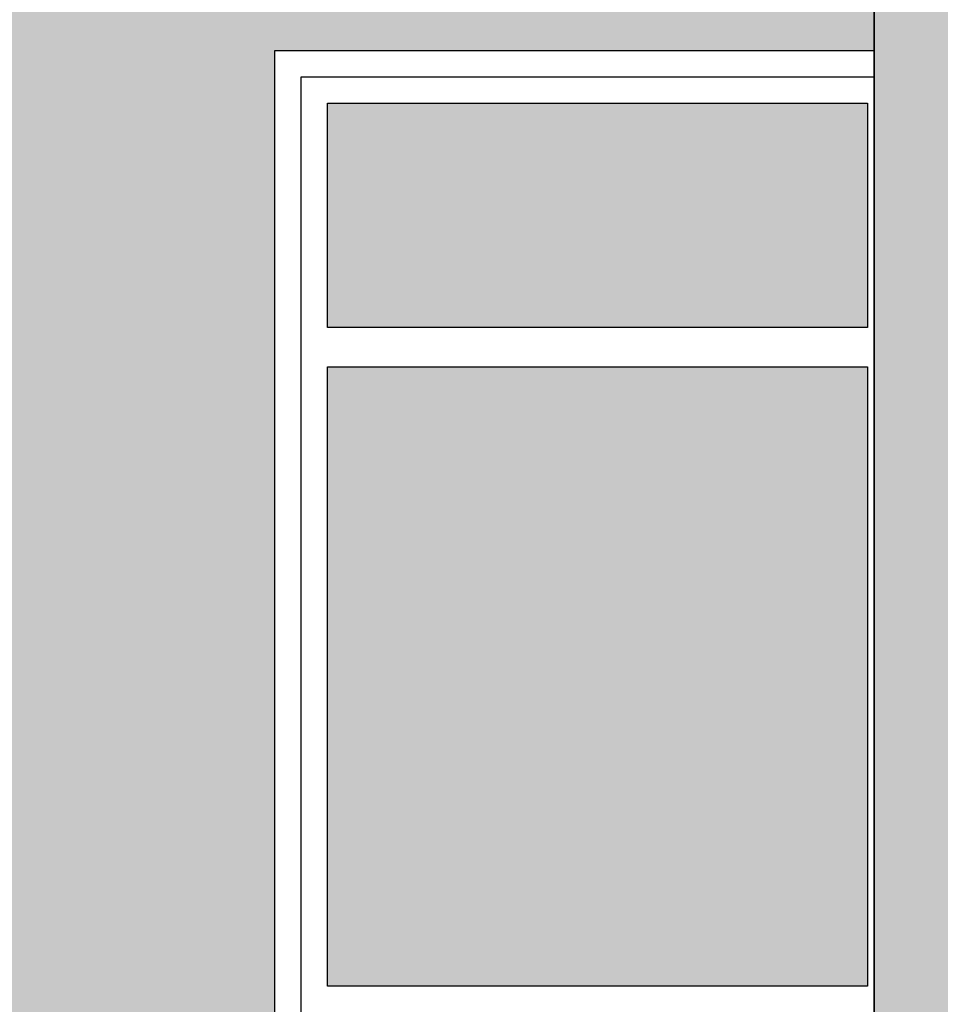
# Model space of a CAD drawing. Header units: millimetres. Extents: x 2341 to 31069, y -7915 to 10644.
# Tile 77 of 105: x 18368 to 18508, y 2099 to 2249. Entities that reach past the tile are written whole.
import ezdxf

# ---------------------------------------------------------------- set-up
doc = ezdxf.new("R2010")
doc.units = ezdxf.units.MM
doc.layers.add('koła', color=7, linetype='Continuous')

msp = doc.modelspace()

# ---------------------------------------------------------------- hatches: boundary and pattern name
at = {"layer": 'koła', "true_color": 0x1266b3}
h = msp.add_hatch(color=152, dxfattribs=at)
h.dxf.hatch_style = 1
h.paths.add_polyline_path([(19161.52837264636, 2406.899258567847), (18497.52837264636, 2406.899258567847), (18497.52837264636, 1706.899258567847), (19161.52837264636, 1706.899258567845)])
h.paths.add_polyline_path([(18847.52837264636, 2121.899258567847), (18847.52837264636, 2228.899258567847), (18922.52837264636, 2228.899258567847), (18922.52837264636, 2121.899258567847)], flags=16)
h.paths.add_polyline_path([(18851.52837264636, 2125.899258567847), (18851.52837264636, 2224.899258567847), (18918.52837264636, 2224.899258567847), (18918.52837264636, 2125.899258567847)], flags=0)
h.paths.add_polyline_path([(18855.52837264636, 2129.899258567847), (18855.52837264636, 2220.899258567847), (18914.52837264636, 2220.899258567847), (18914.52837264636, 2129.899258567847)], flags=0)
h.paths.add_polyline_path([(18797.52837264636, 2121.899258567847), (18722.52837264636, 2121.899258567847), (18722.52837264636, 2228.899258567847), (18797.52837264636, 2228.899258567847)], flags=16)
h.paths.add_polyline_path([(18793.52837264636, 2125.899258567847), (18726.52837264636, 2125.899258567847), (18726.52837264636, 2224.899258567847), (18793.52837264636, 2224.899258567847)], flags=0)
h.paths.add_polyline_path([(18789.52837264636, 2129.899258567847), (18730.52837264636, 2129.899258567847), (18730.52837264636, 2220.899258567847), (18789.52837264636, 2220.899258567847)], flags=0)
h.paths.add_polyline_path([(18972.52837264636, 2121.899258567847), (18972.52837264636, 2228.899258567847), (19047.52837264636, 2228.899258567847), (19047.52837264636, 2121.899258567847)], flags=16)
h.paths.add_polyline_path([(18976.52837264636, 2125.899258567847), (18976.52837264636, 2224.899258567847), (19043.52837264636, 2224.899258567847), (19043.52837264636, 2125.899258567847)], flags=0)
h.paths.add_polyline_path([(18980.52837264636, 2129.899258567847), (18980.52837264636, 2220.899258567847), (19039.52837264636, 2220.899258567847), (19039.52837264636, 2129.899258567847)], flags=0)
h.paths.add_polyline_path([(18922.52837264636, 1905.899258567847), (18922.52837264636, 1798.899258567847), (18847.52837264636, 1798.899258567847), (18847.52837264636, 1905.899258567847)], flags=16)
h.paths.add_polyline_path([(18918.52837264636, 1901.899258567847), (18918.52837264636, 1802.899258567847), (18851.52837264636, 1802.899258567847), (18851.52837264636, 1901.899258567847)], flags=0)
h.paths.add_polyline_path([(18914.52837264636, 1897.899258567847), (18914.52837264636, 1806.899258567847), (18855.52837264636, 1806.899258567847), (18855.52837264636, 1897.899258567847)], flags=0)
h.paths.add_polyline_path([(18797.52837264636, 1905.899258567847), (18797.52837264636, 1798.899258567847), (18722.52837264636, 1798.899258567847), (18722.52837264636, 1905.899258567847)], flags=16)
h.paths.add_polyline_path([(18793.52837264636, 1901.899258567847), (18793.52837264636, 1802.899258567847), (18726.52837264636, 1802.899258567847), (18726.52837264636, 1901.899258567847)], flags=0)
h.paths.add_polyline_path([(18672.52837264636, 2121.899258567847), (18597.52837264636, 2121.899258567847), (18597.52837264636, 2228.899258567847), (18672.52837264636, 2228.899258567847)], flags=16)
h.paths.add_polyline_path([(18789.52837264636, 1897.899258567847), (18789.52837264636, 1806.899258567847), (18730.52837264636, 1806.899258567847), (18730.52837264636, 1897.899258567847)], flags=0)
h.paths.add_polyline_path([(18668.52837264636, 2125.899258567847), (18601.52837264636, 2125.899258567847), (18601.52837264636, 2224.899258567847), (18668.52837264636, 2224.899258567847)], flags=0)
h.paths.add_polyline_path([(18972.52837264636, 1905.899258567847), (19047.52837264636, 1905.899258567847), (19047.52837264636, 1798.899258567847), (18972.52837264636, 1798.899258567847)], flags=16)
h.paths.add_polyline_path([(18664.52837264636, 2129.899258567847), (18605.52837264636, 2129.899258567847), (18605.52837264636, 2220.899258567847), (18664.52837264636, 2220.899258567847)], flags=0)
h.paths.add_polyline_path([(18976.52837264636, 1901.899258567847), (19043.52837264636, 1901.899258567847), (19043.52837264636, 1802.899258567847), (18976.52837264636, 1802.899258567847)], flags=0)
h.paths.add_polyline_path([(18980.52837264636, 1897.899258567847), (19039.52837264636, 1897.899258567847), (19039.52837264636, 1806.899258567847), (18980.52837264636, 1806.899258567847)], flags=0)
h.paths.add_polyline_path([(18672.52837264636, 1905.899258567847), (18672.52837264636, 1798.899258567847), (18597.52837264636, 1798.899258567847), (18597.52837264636, 1905.899258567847)], flags=16)
h.paths.add_polyline_path([(18668.52837264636, 1901.899258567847), (18668.52837264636, 1802.899258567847), (18601.52837264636, 1802.899258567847), (18601.52837264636, 1901.899258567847)], flags=0)
h.paths.add_polyline_path([(18664.52837264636, 1897.899258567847), (18664.52837264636, 1806.899258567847), (18605.52837264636, 1806.899258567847), (18605.52837264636, 1897.899258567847)], flags=0)
at = {"layer": 'koła', "true_color": 0xe8cb7b}
h = msp.add_hatch(color=31, dxfattribs=at)
h.dxf.hatch_style = 1
h.paths.add_polyline_path([(19161.52837264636, 2406.899258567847), (18497.52837264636, 2406.899258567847), (18497.52837264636, 1706.899258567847), (18688.11386153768, 1706.899258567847, -0.1380129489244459), (18630.88633472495, 1798.899258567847), (18597.52837264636, 1798.899258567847), (18597.52837264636, 1905.899258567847), (18629.67095770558, 1905.899258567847, -0.3911942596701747), (18858.82798881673, 2051.34855250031, -0.06157522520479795), (18854.31248484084, 2087.876095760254, -0.05726558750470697), (18858.22201837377, 2121.899258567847), (18847.52837264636, 2121.899258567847), (18847.52837264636, 2228.899258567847), (18922.52837264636, 2228.899258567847), (18922.52837264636, 2213.619322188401, -0.5951750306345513), (19154.31248484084, 2087.876095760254, -0.4132442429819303), (19004.80907351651, 1937.876917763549, -0.0425440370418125), (19016.28270157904, 1905.899258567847), (19047.52837264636, 1905.899258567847), (19047.52837264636, 1798.899258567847), (19015.06732455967, 1798.899258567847, -0.1380129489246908), (18957.83979774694, 1706.899258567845), (19161.52837264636, 1706.899258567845)])
h.paths.add_polyline_path([(18797.52837264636, 2228.899258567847), (18797.52837264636, 2121.899258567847), (18722.52837264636, 2121.899258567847), (18722.52837264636, 2186.522747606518, -0.1302614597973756), (18672.52837264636, 2150.744694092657), (18672.52837264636, 2121.899258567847), (18597.52837264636, 2121.899258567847), (18597.52837264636, 2147.45094614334, -0.3359859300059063), (18510.02765170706, 2262.966299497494, -0.9999999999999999), (18750.02765170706, 2262.966299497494, -0.07208715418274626), (18745.09040294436, 2228.899258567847)], flags=16)
h.paths.add_polyline_path([(18793.52837264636, 2224.899258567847), (18793.52837264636, 2125.899258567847), (18726.52837264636, 2125.899258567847), (18726.52837264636, 2224.899258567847)], flags=0)
h.paths.add_polyline_path([(18789.52837264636, 2220.899258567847), (18789.52837264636, 2129.899258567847), (18730.52837264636, 2129.899258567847), (18730.52837264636, 2220.899258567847)], flags=0)
h.paths.add_polyline_path([(18730.02765170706, 2262.966299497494, -0.3026597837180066), (18668.52837264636, 2170.674942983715), (18668.52837264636, 2125.899258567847), (18601.52837264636, 2125.899258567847), (18601.52837264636, 2167.113333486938, -0.3318881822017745), (18530.02765170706, 2262.966299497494, -1.000000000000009)], flags=0)
h.paths.add_polyline_path([(18664.52837264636, 2220.899258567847), (18664.52837264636, 2129.899258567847), (18605.52837264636, 2129.899258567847), (18605.52837264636, 2220.899258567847)], flags=0)
h.paths.add_polyline_path([(19047.52837264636, 2210.482731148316), (19047.52837264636, 2121.899258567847), (18972.52837264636, 2121.899258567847), (18972.52837264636, 2213.930727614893, 0.1087782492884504), (18922.52837264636, 2188.927364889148), (18922.52837264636, 2121.899258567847), (18878.84366643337, 2121.899258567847, 0.06629697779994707), (18874.31248484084, 2087.876095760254, 0.08237605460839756), (18881.27491960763, 2045.902800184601, -0.1845344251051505), (18993.99342203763, 1958.286293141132, 0.4376833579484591), (19134.31248484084, 2087.876095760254, 0.3181009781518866)], flags=17)
h.paths.add_polyline_path([(18866.2149894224, 2029.317733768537, 0.4006624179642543), (18650.44520898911, 1905.899258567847), (18672.52837264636, 1905.899258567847), (18672.52837264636, 1798.899258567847), (18651.80802922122, 1798.899258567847, 0.1633629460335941), (18720.07872389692, 1706.899258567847), (18925.8749353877, 1706.899258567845, 0.1633629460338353), (18994.1456300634, 1798.899258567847), (18972.52837264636, 1798.899258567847), (18972.52837264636, 1905.899258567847), (18995.50845029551, 1905.899258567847, 0.05074693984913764), (18981.63676527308, 1939.599962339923, -0.2601379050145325)], flags=17)
h.paths.add_polyline_path([(18847.52837264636, 1905.899258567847), (18922.52837264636, 1905.899258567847), (18922.52837264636, 1798.899258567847), (18847.52837264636, 1798.899258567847)], flags=16)
h.paths.add_polyline_path([(18851.52837264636, 1901.899258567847), (18918.52837264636, 1901.899258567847), (18918.52837264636, 1802.899258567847), (18851.52837264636, 1802.899258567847)], flags=0)
h.paths.add_polyline_path([(18797.52837264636, 1905.899258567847), (18797.52837264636, 1798.899258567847), (18722.52837264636, 1798.899258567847), (18722.52837264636, 1905.899258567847)], flags=16)
h.paths.add_polyline_path([(18855.52837264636, 1897.899258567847), (18914.52837264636, 1897.899258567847), (18914.52837264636, 1806.899258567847), (18855.52837264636, 1806.899258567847)], flags=0)
h.paths.add_polyline_path([(18793.52837264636, 1901.899258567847), (18793.52837264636, 1802.899258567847), (18726.52837264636, 1802.899258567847), (18726.52837264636, 1901.899258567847)], flags=0)
h.paths.add_polyline_path([(18789.52837264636, 1897.899258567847), (18789.52837264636, 1806.899258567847), (18730.52837264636, 1806.899258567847), (18730.52837264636, 1897.899258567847)], flags=0)
h.paths.add_polyline_path([(18530.02765170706, 2262.966299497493, 0.3202702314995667), (18597.52837264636, 2168.394650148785), (18597.52837264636, 2228.899258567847), (18672.52837264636, 2228.899258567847), (18672.52837264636, 2172.447303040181, 0.1876793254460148), (18722.52837264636, 2224.971344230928), (18722.52837264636, 2228.899258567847), (18724.04593036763, 2228.899258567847, 0.08712693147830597), (18730.02765170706, 2262.966299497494, 1.000000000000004)], flags=0)
h.paths.add_polyline_path([(18893.2554724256, 2020.301396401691, 0.1837395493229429), (18966.22756158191, 1963.579922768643, 0.1305550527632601)], flags=16)
at = {"layer": 'koła', "true_color": 0xd3da7b}
h = msp.add_hatch(color=53, dxfattribs=at)
h.dxf.hatch_style = 1
h.paths.add_polyline_path([(18022.66573520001, 2005.882090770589, -0.08164325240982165), (18030.55890356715, 2053.899258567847), (17971.52837264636, 2053.899258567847), (17971.52837264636, 2243.899258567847), (18069.52837264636, 2243.899258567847), (18069.52837264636, 2114.798042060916, -0.09391651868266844), (18116.52837264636, 2144.981323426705), (18116.52837264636, 2243.899258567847), (18214.52837264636, 2243.899258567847), (18214.52837264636, 2149.922083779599, -0.08803035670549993), (18261.52837264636, 2126.726750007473), (18261.52837264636, 2243.899258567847), (18359.52837264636, 2243.899258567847), (18359.52837264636, 2053.899258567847), (18314.77256683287, 2053.899258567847, -0.0816432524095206), (18322.66573520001, 2005.882090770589, -0.02545795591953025), (18321.88901330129, 1990.636984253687, -0.3253136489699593), (18437.73708292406, 1909.899258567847), (18497.52837264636, 1909.899258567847), (18497.52837264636, 2053.899258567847), (18406.52837264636, 2053.899258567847), (18406.52837264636, 2243.899258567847), (18497.52837264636, 2243.899258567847), (18497.52837264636, 2333.899258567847), (16707.52837264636, 2333.899258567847), (16707.52837264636, 2338.899258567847), (16627.52837264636, 2338.899258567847), (16627.52837264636, 2249.393708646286, -0.5350938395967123), (16958.52837264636, 2214.932398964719), (16958.52837264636, 2243.899258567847), (17056.52837264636, 2243.899258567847), (17056.52837264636, 2053.899258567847), (16969.66006948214, 2053.899258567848, -0.01786083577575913), (16964.33412183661, 2040.645197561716, -0.4093380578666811), (17082.33325534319, 1920.661879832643, -0.1686126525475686), (17056.52837264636, 1846.316201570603), (17056.52837264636, 1721.899258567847), (16958.52837264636, 1721.899258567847), (16958.52837264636, 1800.722216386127, -0.1017120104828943), (16911.52837264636, 1811.947281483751), (16911.52837264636, 1721.899258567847), (16813.52837264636, 1721.899258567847), (16813.52837264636, 1911.899258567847), (16842.65361434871, 1911.899258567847, -0.01827375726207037), (16842.33325534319, 1920.661879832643, -0.0224365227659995), (16842.81603081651, 1931.415160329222, -0.3066851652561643), (16627.52837264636, 1994.198885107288), (16627.52837264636, 1706.899258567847), (17248.52837264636, 1706.899258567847), (17248.52837264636, 1911.899258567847), (17328.52837264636, 1911.899258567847), (17328.52837264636, 1706.899258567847), (17480.52837264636, 1706.899258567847, -0.02209113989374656), (17481.1914304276, 1721.899258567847), (17392.52837264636, 1721.899258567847), (17392.52837264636, 1911.899258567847), (17490.52837264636, 1911.899258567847), (17490.52837264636, 1764.344885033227, -0.1253999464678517), (17537.52837264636, 1833.907132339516), (17537.52837264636, 1911.899258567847), (17635.52837264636, 1911.899258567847), (17635.52837264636, 1876.236200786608, -0.06954057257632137), (17682.52837264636, 1873.860331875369), (17682.52837264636, 1911.899258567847), (17780.52837264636, 1911.899258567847), (17780.52837264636, 1816.44377006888, -0.1768631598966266), (17820.52837264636, 1706.899258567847), (17972.52837264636, 1706.899258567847), (17972.52837264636, 1911.899258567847), (18052.52837264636, 1911.899258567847), (18052.52837264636, 1706.899258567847), (18497.52837264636, 1706.899258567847), (18497.52837264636, 1719.899258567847), (18406.52837264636, 1719.899258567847), (18406.52837264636, 1783.232121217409, -0.1147189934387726), (18359.52837264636, 1755.939154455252), (18359.52837264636, 1719.899258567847), (18261.52837264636, 1719.899258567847), (18261.52837264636, 1768.409512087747, -0.1523636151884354), (18214.52837264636, 1822.25849424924), (18214.52837264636, 1719.899258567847), (18116.52837264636, 1719.899258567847), (18116.52837264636, 1866.782858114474, -0.3058360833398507)])
h.paths.add_polyline_path([(17247.52837264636, 2053.899258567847), (17247.52837264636, 2243.899258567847), (17345.52837264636, 2243.899258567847), (17345.52837264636, 2218.906992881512, -0.6831114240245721), (17623.86811359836, 2243.899258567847), (17635.52837264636, 2243.899258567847), (17635.52837264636, 2211.685989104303, -0.05827930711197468), (17639.57659968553, 2177.072697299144, -0.05827930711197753), (17635.52837264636, 2142.459405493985), (17635.52837264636, 2053.899258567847), (17575.1821134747, 2053.899258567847, -0.3133742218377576), (17403.97108589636, 2053.899258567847), (17392.52837264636, 2053.899258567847), (17392.52837264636, 2062.69769291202, -0.1471803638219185), (17345.52837264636, 2135.238401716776), (17345.52837264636, 2053.899258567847)])
h.paths.add_polyline_path([(17341.52837264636, 2057.899258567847), (17251.52837264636, 2057.899258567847), (17251.52837264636, 2239.899258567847), (17341.52837264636, 2239.899258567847)], flags=16)
h.paths.add_polyline_path([(17337.52837264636, 2061.899258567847), (17255.52837264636, 2061.899258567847), (17255.52837264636, 2095.899258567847), (17337.52837264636, 2095.899258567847)], flags=0)
h.paths.add_polyline_path([(17396.52837264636, 2057.899258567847), (17396.52837264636, 2086.287084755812, -0.1957157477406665), (17359.57659968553, 2177.072697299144, -0.7749814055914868), (17603.38707020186, 2239.899258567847), (17631.52837264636, 2239.899258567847), (17631.52837264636, 2057.899258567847), (17541.51590562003, 2057.899258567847, -0.2084463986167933), (17437.63729375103, 2057.899258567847)], flags=16)
h.paths.add_polyline_path([(17400.52837264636, 2061.899258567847), (17400.52837264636, 2095.899258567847), (17482.52837264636, 2095.899258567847), (17482.52837264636, 2061.899258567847)], flags=0)
h.paths.add_polyline_path([(17337.52837264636, 2101.899258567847), (17255.52837264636, 2101.899258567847), (17255.52837264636, 2195.899258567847), (17337.52837264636, 2195.899258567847)], flags=0)
h.paths.add_polyline_path([(17400.52837264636, 2101.899258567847), (17400.52837264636, 2195.899258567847), (17482.52837264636, 2195.899258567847), (17482.52837264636, 2101.899258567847)], flags=0)
h.paths.add_polyline_path([(17201.52837264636, 2053.899258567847), (17103.52837264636, 2053.899258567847), (17103.52837264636, 2243.899258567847), (17201.52837264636, 2243.899258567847)], flags=16)
h.paths.add_polyline_path([(17201.52837264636, 1911.899258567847), (17201.52837264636, 1721.899258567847), (17103.52837264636, 1721.899258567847), (17103.52837264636, 1911.899258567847)], flags=16)
h.paths.add_polyline_path([(17197.52837264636, 2057.899258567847), (17107.52837264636, 2057.899258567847), (17107.52837264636, 2239.899258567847), (17197.52837264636, 2239.899258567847)], flags=0)
h.paths.add_polyline_path([(17197.52837264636, 1907.899258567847), (17197.52837264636, 1725.899258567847), (17107.52837264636, 1725.899258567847), (17107.52837264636, 1907.899258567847)], flags=0)
h.paths.add_polyline_path([(17193.52837264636, 2061.899258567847), (17111.52837264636, 2061.899258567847), (17111.52837264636, 2095.899258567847), (17193.52837264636, 2095.899258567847)], flags=0)
h.paths.add_polyline_path([(17193.52837264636, 1903.899258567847), (17193.52837264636, 1869.899258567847), (17111.52837264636, 1869.899258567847), (17111.52837264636, 1903.899258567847)], flags=0)
h.paths.add_polyline_path([(17193.52837264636, 2101.899258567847), (17111.52837264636, 2101.899258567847), (17111.52837264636, 2195.899258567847), (17193.52837264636, 2195.899258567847)], flags=0)
h.paths.add_polyline_path([(17193.52837264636, 1863.899258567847), (17193.52837264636, 1769.899258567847), (17111.52837264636, 1769.899258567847), (17111.52837264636, 1863.899258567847)], flags=0)
h.paths.add_polyline_path([(17337.52837264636, 2201.899258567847), (17255.52837264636, 2201.899258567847), (17255.52837264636, 2235.899258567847), (17337.52837264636, 2235.899258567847)], flags=0)
h.paths.add_polyline_path([(17545.52837264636, 2061.899258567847), (17545.52837264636, 2095.899258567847), (17627.52837264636, 2095.899258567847), (17627.52837264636, 2061.899258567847)], flags=0)
h.paths.add_polyline_path([(17400.52837264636, 2201.899258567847), (17400.52837264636, 2235.899258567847), (17482.52837264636, 2235.899258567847), (17482.52837264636, 2201.899258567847)], flags=0)
h.paths.add_polyline_path([(17545.52837264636, 2101.899258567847), (17545.52837264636, 2195.899258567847), (17627.52837264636, 2195.899258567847), (17627.52837264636, 2101.899258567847)], flags=0)
h.paths.add_polyline_path([(17193.52837264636, 2201.899258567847), (17111.52837264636, 2201.899258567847), (17111.52837264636, 2235.899258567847), (17193.52837264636, 2235.899258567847)], flags=0)
h.paths.add_polyline_path([(17193.52837264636, 1763.899258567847), (17193.52837264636, 1729.899258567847), (17111.52837264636, 1729.899258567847), (17111.52837264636, 1763.899258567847)], flags=0)
h.paths.add_polyline_path([(17545.52837264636, 2201.899258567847), (17545.52837264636, 2235.899258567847), (17627.52837264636, 2235.899258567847), (17627.52837264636, 2201.899258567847)], flags=0)
h.paths.add_polyline_path([(17682.52837264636, 2053.899258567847), (17682.52837264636, 2243.899258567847), (17780.52837264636, 2243.899258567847), (17780.52837264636, 2053.899258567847)], flags=16)
h.paths.add_polyline_path([(17686.52837264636, 2057.899258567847), (17686.52837264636, 2239.899258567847), (17776.52837264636, 2239.899258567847), (17776.52837264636, 2057.899258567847)], flags=0)
h.paths.add_polyline_path([(17690.52837264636, 2061.899258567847), (17690.52837264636, 2095.899258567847), (17772.52837264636, 2095.899258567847), (17772.52837264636, 2061.899258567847)], flags=0)
h.paths.add_polyline_path([(17690.52837264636, 2101.899258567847), (17690.52837264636, 2195.899258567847), (17772.52837264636, 2195.899258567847), (17772.52837264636, 2101.899258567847)], flags=0)
h.paths.add_polyline_path([(17690.52837264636, 2201.899258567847), (17690.52837264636, 2235.899258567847), (17772.52837264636, 2235.899258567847), (17772.52837264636, 2201.899258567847)], flags=0)
h.paths.add_polyline_path([(17827.52837264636, 2053.899258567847), (17827.52837264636, 2243.899258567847), (17925.52837264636, 2243.899258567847), (17925.52837264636, 2053.899258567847)], flags=16)
h.paths.add_polyline_path([(17827.52837264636, 1911.899258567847), (17925.52837264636, 1911.899258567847), (17925.52837264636, 1721.899258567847), (17827.52837264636, 1721.899258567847)], flags=16)
h.paths.add_polyline_path([(17831.52837264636, 2057.899258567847), (17831.52837264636, 2239.899258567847), (17921.52837264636, 2239.899258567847), (17921.52837264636, 2057.899258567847)], flags=0)
h.paths.add_polyline_path([(17831.52837264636, 1907.899258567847), (17921.52837264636, 1907.899258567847), (17921.52837264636, 1725.899258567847), (17831.52837264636, 1725.899258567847)], flags=0)
h.paths.add_polyline_path([(17835.52837264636, 2061.899258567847), (17835.52837264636, 2095.899258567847), (17917.52837264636, 2095.899258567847), (17917.52837264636, 2061.899258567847)], flags=0)
h.paths.add_polyline_path([(17835.52837264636, 1903.899258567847), (17917.52837264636, 1903.899258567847), (17917.52837264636, 1869.899258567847), (17835.52837264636, 1869.899258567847)], flags=0)
h.paths.add_polyline_path([(17835.52837264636, 2101.899258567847), (17835.52837264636, 2195.899258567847), (17917.52837264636, 2195.899258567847), (17917.52837264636, 2101.899258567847)], flags=0)
h.paths.add_polyline_path([(17835.52837264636, 1863.899258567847), (17917.52837264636, 1863.899258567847), (17917.52837264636, 1769.899258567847), (17835.52837264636, 1769.899258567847)], flags=0)
h.paths.add_polyline_path([(17835.52837264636, 2201.899258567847), (17835.52837264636, 2235.899258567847), (17917.52837264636, 2235.899258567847), (17917.52837264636, 2201.899258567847)], flags=0)
h.paths.add_polyline_path([(17835.52837264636, 1763.899258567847), (17917.52837264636, 1763.899258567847), (17917.52837264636, 1729.899258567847), (17835.52837264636, 1729.899258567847)], flags=0)
h.paths.add_polyline_path([(19645.92507849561, 2053.899258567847), (19601.52837264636, 2053.899258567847), (19601.52837264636, 2243.899258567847), (19699.52837264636, 2243.899258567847), (19699.52837264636, 2063.059998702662, -0.4104074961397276), (19847.57659968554, 1913.072697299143, -0.00528950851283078), (19847.54302688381, 1909.899258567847), (19853.52837264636, 1909.899258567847), (19853.52837264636, 1840.618040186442, -0.1211626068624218), (19900.52837264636, 1807.812627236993), (19900.52837264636, 1909.899258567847), (19998.52837264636, 1909.899258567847), (19998.52837264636, 1719.899258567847), (19930.01289633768, 1719.899258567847, -0.02732615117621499), (19928.34337489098, 1706.899258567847), (20303.72491486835, 1706.899258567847, -0.1330860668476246), (20370.52837264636, 1765.590745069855), (20370.52837264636, 1909.899258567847), (20450.52837264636, 1909.899258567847), (20450.52837264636, 1782.901829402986, -0.064302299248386), (20493.52837264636, 1776.030757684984), (20493.52837264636, 1909.899258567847), (20591.52837264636, 1909.899258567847), (20591.52837264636, 1719.899258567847), (20577.59122476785, 1719.899258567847, -0.02372085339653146), (20587.1248581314, 1706.899258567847), (20979.62299588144, 1706.899258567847), (20979.62299588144, 1794.685420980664), (21184.62299588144, 1794.685420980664), (21184.62299588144, 1706.899258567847), (21229.52837264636, 1706.899258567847), (21229.52837264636, 2006.899258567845), (21226.53115146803, 2007.028352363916), (21226.53115146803, 2012.028352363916), (21259.52837264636, 2010.607123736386), (21259.52837264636, 2338.899258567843), (21185.52559382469, 2338.899258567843), (21185.52559382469, 2333.899258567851), (20109.89357756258, 2333.899258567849, -0.1403883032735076), (20084.11562858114, 2243.899258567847), (20153.52837264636, 2243.899258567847), (20153.52837264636, 2053.899258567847), (20055.52837264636, 2053.899258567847), (20055.52837264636, 2209.285478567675, -0.0992990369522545), (19998.52837264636, 2174.331214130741), (19998.52837264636, 2053.899258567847), (19900.52837264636, 2053.899258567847), (19900.52837264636, 2168.519753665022, -0.07494379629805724), (19853.52837264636, 2187.47162668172), (19853.52837264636, 2053.899258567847), (19755.52837264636, 2053.899258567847), (19755.52837264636, 2243.899258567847), (19795.67152654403, 2243.899258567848, -0.1403883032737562), (19769.89357756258, 2333.899258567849), (19161.52837264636, 2333.899258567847), (19161.52837264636, 2243.899258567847), (19222.56992605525, 2243.899258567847, -0.8459225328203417), (19455.97375363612, 2204.661879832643), (19456.52837264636, 2243.899258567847), (19554.52837264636, 2243.899258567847), (19554.52837264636, 2053.899258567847), (19456.52837264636, 2053.899258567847), (19455.97375363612, 2204.661879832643, -0.2454379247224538), (19404.52837264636, 2106.171960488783), (19404.52837264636, 2053.899258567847), (19306.52837264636, 2053.899258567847), (19306.52837264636, 2088.330587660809, -0.1310008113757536), (19252.52837264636, 2118.424600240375), (19252.52837264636, 2053.899258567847), (19161.52837264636, 2053.899258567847), (19161.52837264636, 1909.899258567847), (19252.52837264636, 1909.899258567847), (19252.52837264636, 1719.899258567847), (19161.52837264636, 1719.899258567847), (19161.52837264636, 1706.899258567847), (19618.52837264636, 1706.899258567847), (19618.52837264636, 1785.591805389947, -0.1794148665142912), (19554.52837264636, 1867.937292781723), (19554.52837264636, 1719.899258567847), (19456.52837264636, 1719.899258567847), (19456.52837264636, 1909.899258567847), (19547.61017248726, 1909.899258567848, -0.00528950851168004), (19547.57659968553, 1913.072697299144, -0.3146190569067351)])
h.paths.add_polyline_path([(19404.52837264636, 1909.899258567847), (19404.52837264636, 1719.899258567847), (19306.52837264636, 1719.899258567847), (19306.52837264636, 1909.899258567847)], flags=16)
h.paths.add_polyline_path([(19400.52837264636, 1905.899258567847), (19400.52837264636, 1723.899258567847), (19310.52837264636, 1723.899258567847), (19310.52837264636, 1905.899258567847)], flags=0)
h.paths.add_polyline_path([(19396.52837264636, 1901.899258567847), (19396.52837264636, 1867.899258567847), (19314.52837264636, 1867.899258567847), (19314.52837264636, 1901.899258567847)], flags=0)
h.paths.add_polyline_path([(19396.52837264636, 1861.899258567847), (19396.52837264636, 1767.899258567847), (19314.52837264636, 1767.899258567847), (19314.52837264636, 1861.899258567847)], flags=0)
h.paths.add_polyline_path([(19396.52837264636, 1761.899258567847), (19396.52837264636, 1727.899258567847), (19314.52837264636, 1727.899258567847), (19314.52837264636, 1761.899258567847)], flags=0)
h.paths.add_polyline_path([(20055.52837264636, 1909.899258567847), (20153.52837264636, 1909.899258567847), (20153.52837264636, 1719.899258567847), (20055.52837264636, 1719.899258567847)], flags=16)
h.paths.add_polyline_path([(20059.52837264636, 1905.899258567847), (20149.52837264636, 1905.899258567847), (20149.52837264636, 1723.899258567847), (20059.52837264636, 1723.899258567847)], flags=0)
h.paths.add_polyline_path([(20063.52837264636, 1901.899258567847), (20145.52837264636, 1901.899258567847), (20145.52837264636, 1867.899258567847), (20063.52837264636, 1867.899258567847)], flags=0)
h.paths.add_polyline_path([(20063.52837264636, 1861.899258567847), (20145.52837264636, 1861.899258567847), (20145.52837264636, 1767.899258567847), (20063.52837264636, 1767.899258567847)], flags=0)
h.paths.add_polyline_path([(20063.52837264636, 1761.899258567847), (20145.52837264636, 1761.899258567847), (20145.52837264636, 1727.899258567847), (20063.52837264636, 1727.899258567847)], flags=0)
h.paths.add_polyline_path([(20202.52837264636, 2053.899258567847), (20202.52837264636, 2243.899258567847), (20300.52837264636, 2243.899258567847), (20300.52837264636, 2053.899258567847)], flags=16)
h.paths.add_polyline_path([(20202.52837264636, 1909.899258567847), (20300.52837264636, 1909.899258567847), (20300.52837264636, 1719.899258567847), (20202.52837264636, 1719.899258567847)], flags=16)
h.paths.add_polyline_path([(20206.52837264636, 2057.899258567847), (20206.52837264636, 2239.899258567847), (20296.52837264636, 2239.899258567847), (20296.52837264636, 2057.899258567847)], flags=0)
h.paths.add_polyline_path([(20206.52837264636, 1905.899258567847), (20296.52837264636, 1905.899258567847), (20296.52837264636, 1723.899258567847), (20206.52837264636, 1723.899258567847)], flags=0)
h.paths.add_polyline_path([(20210.52837264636, 2061.899258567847), (20210.52837264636, 2095.899258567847), (20292.52837264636, 2095.899258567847), (20292.52837264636, 2061.899258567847)], flags=0)
h.paths.add_polyline_path([(20210.52837264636, 1901.899258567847), (20292.52837264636, 1901.899258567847), (20292.52837264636, 1867.899258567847), (20210.52837264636, 1867.899258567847)], flags=0)
h.paths.add_polyline_path([(20210.52837264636, 2101.899258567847), (20210.52837264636, 2195.899258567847), (20292.52837264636, 2195.899258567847), (20292.52837264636, 2101.899258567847)], flags=0)
h.paths.add_polyline_path([(20210.52837264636, 1861.899258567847), (20292.52837264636, 1861.899258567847), (20292.52837264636, 1767.899258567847), (20210.52837264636, 1767.899258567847)], flags=0)
h.paths.add_polyline_path([(20210.52837264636, 2201.899258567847), (20210.52837264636, 2235.899258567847), (20292.52837264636, 2235.899258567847), (20292.52837264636, 2201.899258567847)], flags=0)
h.paths.add_polyline_path([(20210.52837264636, 1761.899258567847), (20292.52837264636, 1761.899258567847), (20292.52837264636, 1727.899258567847), (20210.52837264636, 1727.899258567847)], flags=0)
h.paths.add_polyline_path([(20353.52837264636, 2053.899258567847), (20353.52837264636, 2243.899258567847), (20451.52837264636, 2243.899258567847), (20451.52837264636, 2053.899258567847)], flags=16)
h.paths.add_polyline_path([(20357.52837264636, 2057.899258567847), (20357.52837264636, 2239.899258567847), (20447.52837264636, 2239.899258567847), (20447.52837264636, 2057.899258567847)], flags=0)
h.paths.add_polyline_path([(20361.52837264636, 2061.899258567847), (20361.52837264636, 2095.899258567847), (20443.52837264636, 2095.899258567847), (20443.52837264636, 2061.899258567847)], flags=0)
h.paths.add_polyline_path([(20361.52837264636, 2101.899258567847), (20361.52837264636, 2195.899258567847), (20443.52837264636, 2195.899258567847), (20443.52837264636, 2101.899258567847)], flags=0)
h.paths.add_polyline_path([(20361.52837264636, 2201.899258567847), (20361.52837264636, 2235.899258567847), (20443.52837264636, 2235.899258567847), (20443.52837264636, 2201.899258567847)], flags=0)
h.paths.add_polyline_path([(20493.52837264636, 2053.899258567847), (20493.52837264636, 2243.899258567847), (20591.52837264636, 2243.899258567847), (20591.52837264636, 2053.899258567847)], flags=16)
h.paths.add_polyline_path([(20497.52837264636, 2057.899258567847), (20497.52837264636, 2239.899258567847), (20587.52837264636, 2239.899258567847), (20587.52837264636, 2057.899258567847)], flags=0)
h.paths.add_polyline_path([(20501.52837264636, 2061.899258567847), (20501.52837264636, 2095.899258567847), (20583.52837264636, 2095.899258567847), (20583.52837264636, 2061.899258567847)], flags=0)
h.paths.add_polyline_path([(20501.52837264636, 2101.899258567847), (20501.52837264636, 2195.899258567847), (20583.52837264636, 2195.899258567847), (20583.52837264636, 2101.899258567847)], flags=0)
h.paths.add_polyline_path([(20501.52837264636, 2201.899258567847), (20501.52837264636, 2235.899258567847), (20583.52837264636, 2235.899258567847), (20583.52837264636, 2201.899258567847)], flags=0)
h.paths.add_polyline_path([(20648.52837264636, 2053.899258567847), (20648.52837264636, 2243.899258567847), (20746.52837264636, 2243.899258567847), (20746.52837264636, 2067.749317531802, -0.09961268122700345), (20803.52837264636, 2083.665266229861), (20803.52837264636, 2243.899258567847), (20888.94718116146, 2243.899258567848, -0.7028337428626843), (21243.05732911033, 2116.42352637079, -0.5379201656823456), (20964.56802194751, 1932.468562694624, -0.2398910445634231), (20901.52837264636, 1811.845903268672), (20901.52837264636, 1719.899258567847), (20803.52837264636, 1719.899258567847), (20803.52837264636, 1784.480128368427, -0.09961268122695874), (20746.52837264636, 1800.396077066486), (20746.52837264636, 1719.899258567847), (20648.52837264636, 1719.899258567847), (20648.52837264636, 1909.899258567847), (20666.53726416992, 1909.899258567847, -0.04048762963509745), (20664.57659968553, 1934.072697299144, -0.2355600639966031), (20724.34581106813, 2053.899258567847)])
h.paths.add_polyline_path([(20652.52837264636, 2057.899258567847), (20652.52837264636, 2239.899258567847), (20742.52837264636, 2239.899258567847), (20742.52837264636, 2057.899258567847)], flags=16)
h.paths.add_polyline_path([(20652.52837264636, 1905.899258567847), (20687.66616926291, 1905.899258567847, -0.05466738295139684), (20684.57659968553, 1934.072697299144, -0.3984137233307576), (20807.52837264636, 2063.881489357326), (20807.52837264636, 2239.899258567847), (20897.52837264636, 2239.899258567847), (20897.52837264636, 2222.354271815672, -0.7262030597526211), (21223.05732911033, 2116.42352637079, -0.606844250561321), (20939.80091761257, 1968.985018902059, -0.06807837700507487), (20944.57659968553, 1934.072697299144, -0.2232993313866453), (20897.52837264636, 1833.977725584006), (20897.52837264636, 1723.899258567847), (20807.52837264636, 1723.899258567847), (20807.52837264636, 1804.263905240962, -0.1340896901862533), (20742.52837264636, 1825.864319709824), (20742.52837264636, 1723.899258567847), (20652.52837264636, 1723.899258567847)], flags=16)
h.paths.add_polyline_path([(20656.52837264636, 2061.899258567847), (20656.52837264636, 2095.899258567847), (20738.52837264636, 2095.899258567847), (20738.52837264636, 2061.899258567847)], flags=0)
h.paths.add_polyline_path([(20656.52837264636, 1901.899258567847), (20738.52837264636, 1901.899258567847), (20738.52837264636, 1867.899258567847), (20656.52837264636, 1867.899258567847)], flags=0)
h.paths.add_polyline_path([(20656.52837264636, 2101.899258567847), (20656.52837264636, 2195.899258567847), (20738.52837264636, 2195.899258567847), (20738.52837264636, 2101.899258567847)], flags=0)
h.paths.add_polyline_path([(20656.52837264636, 1861.899258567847), (20738.52837264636, 1861.899258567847), (20738.52837264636, 1767.899258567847), (20656.52837264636, 1767.899258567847)], flags=0)
h.paths.add_polyline_path([(20656.52837264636, 2201.899258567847), (20656.52837264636, 2235.899258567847), (20738.52837264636, 2235.899258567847), (20738.52837264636, 2201.899258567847)], flags=0)
h.paths.add_polyline_path([(20656.52837264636, 1761.899258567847), (20738.52837264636, 1761.899258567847), (20738.52837264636, 1727.899258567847), (20656.52837264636, 1727.899258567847)], flags=0)
h.paths.add_polyline_path([(20811.52837264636, 2061.899258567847), (20811.52837264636, 2095.899258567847), (20893.52837264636, 2095.899258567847), (20893.52837264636, 2061.899258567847)], flags=0)
h.paths.add_polyline_path([(20811.52837264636, 1901.899258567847), (20893.52837264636, 1901.899258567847), (20893.52837264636, 1867.899258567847), (20811.52837264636, 1867.899258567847)], flags=0)
h.paths.add_polyline_path([(20811.52837264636, 2101.899258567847), (20811.52837264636, 2195.899258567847), (20893.52837264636, 2195.899258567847), (20893.52837264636, 2101.899258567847)], flags=0)
h.paths.add_polyline_path([(20811.52837264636, 1861.899258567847), (20893.52837264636, 1861.899258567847), (20893.52837264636, 1767.899258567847), (20811.52837264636, 1767.899258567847)], flags=0)
h.paths.add_polyline_path([(20811.52837264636, 2201.899258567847), (20811.52837264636, 2235.899258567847), (20893.52837264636, 2235.899258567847), (20893.52837264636, 2201.899258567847)], flags=0)
h.paths.add_polyline_path([(20811.52837264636, 1761.899258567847), (20893.52837264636, 1761.899258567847), (20893.52837264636, 1727.899258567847), (20811.52837264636, 1727.899258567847)], flags=0)
h.paths.add_polyline_path([(20971.52837264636, 2160.899258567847), (20971.52837264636, 2243.899258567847), (21055.52837264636, 2243.899258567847), (21055.52837264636, 2160.899258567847)], flags=0)
h.paths.add_polyline_path([(20975.52837264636, 2164.899258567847), (20975.52837264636, 2239.899258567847), (21051.52837264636, 2239.899258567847), (21051.52837264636, 2164.899258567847)], flags=0)
h.paths.add_polyline_path([(20979.52837264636, 2168.899258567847), (20979.52837264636, 2235.899258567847), (21047.52837264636, 2235.899258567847), (21047.52837264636, 2168.899258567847)], flags=0)
h.paths.add_polyline_path([(21223.05732911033, 2116.42352637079, 0.7122302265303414), (20901.52837264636, 2227.642025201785), (20901.52837264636, 2056.299491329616, -0.205675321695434), (20963.08639350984, 1955.163954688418, 0.5564641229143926)], flags=16)
h.paths.add_polyline_path([(21055.52837264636, 2160.899258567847), (20971.52837264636, 2160.899258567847), (20971.52837264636, 2243.899258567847), (21055.52837264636, 2243.899258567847)], flags=0)
h.paths.add_polyline_path([(21051.52837264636, 2164.899258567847), (20975.52837264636, 2164.899258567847), (20975.52837264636, 2239.899258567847), (21051.52837264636, 2239.899258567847)], flags=0)
h.paths.add_polyline_path([(21047.52837264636, 2168.899258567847), (20979.52837264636, 2168.899258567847), (20979.52837264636, 2235.899258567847), (21047.52837264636, 2235.899258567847)], flags=0)
h.paths.add_polyline_path([(20853.0817624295, 2053.899258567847), (20803.52837264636, 2053.899258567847), (20803.52837264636, 2063.602372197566, 0.3895055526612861), (20684.57659968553, 1934.072697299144, 0.04679364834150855), (20686.84389103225, 1909.899258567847), (20746.52837264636, 1909.899258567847), (20746.52837264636, 1823.305198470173, 0.1169801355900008), (20803.52837264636, 1804.543022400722), (20803.52837264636, 1909.899258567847), (20901.52837264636, 1909.899258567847), (20901.52837264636, 1837.432182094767, 0.2126517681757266), (20944.57659968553, 1934.072697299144, 0.01622938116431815), (20944.30281540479, 1942.505309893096, -0.1862142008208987)], flags=16)
h.paths.add_polyline_path([(21801.52837264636, 1950.899258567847), (21763.52837264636, 1950.899258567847), (21763.52837264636, 1983.899258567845), (21229.52837264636, 2006.899258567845), (21229.52837264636, 1706.899258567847), (21229.52837264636, 1690.899258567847), (21591.52837264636, 1690.899258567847), (21591.52837264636, 1699.341206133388), (21713.52837264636, 1699.341206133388), (21713.52837264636, 1690.899258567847), (21763.52837264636, 1690.899258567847), (21763.52837264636, 1925.899258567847), (21801.52837264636, 1925.899258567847)])
h.paths.add_polyline_path([(21390.52837264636, 1893.899258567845), (21390.52837264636, 1812.899258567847), (21309.52837264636, 1812.899258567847), (21309.52837264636, 1893.899258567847)], flags=16)
h.paths.add_polyline_path([(21386.52837264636, 1889.899258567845), (21386.52837264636, 1816.899258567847), (21313.52837264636, 1816.899258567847), (21313.52837264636, 1889.899258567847)], flags=0)
h.paths.add_polyline_path([(21382.52837264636, 1885.899258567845), (21382.52837264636, 1820.899258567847), (21317.52837264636, 1820.899258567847), (21317.52837264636, 1885.899258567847)], flags=0)
h.paths.add_polyline_path([(21450.52837264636, 1893.899258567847), (21483.62327538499, 1893.899258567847, -0.7355423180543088), (21702.33325534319, 1825.661879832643, -0.9480921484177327), (21463.01387092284, 1812.899258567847), (21450.52837264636, 1812.899258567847)], flags=16)
h.paths.add_polyline_path([(21454.52837264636, 1889.899258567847), (21505.69410625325, 1889.899258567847, -0.4504751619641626), (21655.43359832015, 1893.899258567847), (21672.52837264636, 1893.899258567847), (21672.52837264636, 1868.845682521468, -0.1120984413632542), (21682.33325534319, 1825.661879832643, -0.9570654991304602), (21482.71791280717, 1816.899258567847), (21454.52837264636, 1816.899258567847)], flags=16)
h.paths.add_polyline_path([(21458.52837264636, 1885.899258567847), (21523.52837264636, 1885.899258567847), (21523.52837264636, 1820.899258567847), (21458.52837264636, 1820.899258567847)], flags=0)
h.paths.add_polyline_path([(21595.52837264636, 1889.899258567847), (21668.52837264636, 1889.899258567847), (21668.52837264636, 1816.899258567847), (21595.52837264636, 1816.899258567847)], flags=0)
h.paths.add_polyline_path([(21599.52837264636, 1885.899258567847), (21664.52837264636, 1885.899258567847), (21664.52837264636, 1820.899258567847), (21599.52837264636, 1820.899258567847)], flags=0)
h.paths.add_polyline_path([(21682.33325534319, 1825.661879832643, 0.112098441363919), (21672.52837264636, 1868.845682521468), (21672.52837264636, 1812.899258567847), (21591.52837264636, 1812.899258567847), (21591.52837264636, 1893.899258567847), (21655.43359832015, 1893.899258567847, 0.4345071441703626), (21509.23291236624, 1893.899258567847), (21531.52837264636, 1893.899258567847), (21531.52837264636, 1812.899258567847), (21483.15102155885, 1812.899258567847, 0.9379756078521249)], flags=16)
h.paths.add_polyline_path([(20493.52837264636, 1755.056087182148, 0.07323751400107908), (20450.52837264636, 1762.891607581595), (20450.52837264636, 1706.899258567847), (20562.38163902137, 1706.899258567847, 0.02923305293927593), (20550.62916859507, 1719.899258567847), (20493.52837264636, 1719.899258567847)])
h.paths.add_polyline_path([(20370.52837264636, 1742.941954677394, 0.09311847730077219), (20328.46813397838, 1706.899258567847), (20370.52837264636, 1706.899258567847)])
h.paths.add_polyline_path([(20876.3908465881, 2048.436148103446, 0.1441169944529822), (20939.80091761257, 1968.985018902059, 0.203589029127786)], flags=0)
h.paths.add_polyline_path([(20089.89357756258, 2333.899258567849), (19789.89357756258, 2333.899258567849, 0.1622776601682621), (19819.89357756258, 2243.899258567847), (19853.52837264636, 2243.899258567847), (19853.52837264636, 2211.257294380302, 0.08721984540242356), (19900.52837264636, 2189.156795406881), (19900.52837264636, 2243.899258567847), (19998.52837264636, 2243.899258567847), (19998.52837264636, 2195.834198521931, 0.1202351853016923), (20055.52837264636, 2238.355581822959), (20055.52837264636, 2243.899258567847), (20059.89357756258, 2243.899258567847, 0.1622776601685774)])
h.paths.add_polyline_path([(19567.57659968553, 1913.072697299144, 0.2333991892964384), (19618.52837264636, 1809.867184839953), (19618.52837264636, 1909.899258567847), (19698.52837264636, 1909.899258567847), (19698.52837264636, 1783.076181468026, 0.009459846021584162), (19703.4453590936, 1783.205235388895, -0.157447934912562), (19755.52837264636, 1835.415918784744), (19755.52837264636, 1909.899258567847), (19827.53786040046, 1909.899258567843, 0.006103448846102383), (19827.57659968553, 1913.072697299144, 1.000000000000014)])
h.paths.add_polyline_path([(19900.52837264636, 1771.845682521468, 0.1710422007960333), (19853.52837264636, 1818.851579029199), (19853.52837264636, 1719.899258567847), (19755.52837264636, 1719.899258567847), (19755.52837264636, 1774.719554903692, -0.0669570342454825), (19716.90820215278, 1764.323616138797, 0.0914145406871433), (19710.33325534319, 1728.661879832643, 0.05490049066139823), (19712.73003656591, 1706.899258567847), (19907.93647412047, 1706.899258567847, 0.03292263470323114), (19909.94859787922, 1719.899258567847), (19900.52837264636, 1719.899258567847)])
h.paths.add_polyline_path([(19755.52837264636, 1812.306514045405, 0.09239698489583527), (19729.07489279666, 1786.946341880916, 0.05438313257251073), (19755.52837264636, 1796.704351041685)])
h.paths.add_polyline_path([(19243.99316813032, 2243.899258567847), (19252.52837264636, 2243.899258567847), (19252.52837264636, 2149.554090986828, 0.1737826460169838), (19306.52837264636, 2109.095308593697), (19306.52837264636, 2243.899258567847), (19404.52837264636, 2243.899258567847), (19404.52837264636, 2131.858966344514, 0.206732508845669), (19435.97375363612, 2204.661879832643, 0.8162903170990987)])
h.paths.add_polyline_path([(18293.47281941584, 2053.899258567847), (18261.52837264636, 2053.899258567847), (18261.52837264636, 2100.76850532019, 0.1065921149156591), (18214.52837264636, 2128.957350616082), (18214.52837264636, 2053.899258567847), (18116.52837264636, 2053.899258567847), (18116.52837264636, 2123.136500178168, 0.1179929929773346), (18069.52837264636, 2085.019215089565), (18069.52837264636, 2053.899258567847), (18051.85865098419, 2053.899258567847, 0.09486385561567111), (18042.66573520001, 2005.882090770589, 0.2887132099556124), (18116.52837264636, 1888.627681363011), (18116.52837264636, 1909.899258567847), (18210.92942776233, 1909.899258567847, -0.2676814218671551), (18301.49416106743, 1988.468398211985, 0.03360147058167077), (18302.66573520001, 2005.882090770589, 0.09486385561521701)])
h.paths.add_polyline_path([(18318.43000360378, 1970.487485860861, -0.114531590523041), (18287.93626882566, 1909.899258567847), (18359.52837264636, 1909.899258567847), (18359.52837264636, 1777.060043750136, 0.1524584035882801), (18406.52837264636, 1813.706083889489), (18406.52837264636, 1909.899258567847), (18416.31384084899, 1909.899258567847, 0.3166520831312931)])
h.paths.add_polyline_path([(18296.63611771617, 1966.749696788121, 0.2886507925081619), (18225.70964416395, 1887.196187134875, 0.2143817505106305)])
h.paths.add_polyline_path([(18261.52837264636, 1885.037431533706, -0.07044393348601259), (18224.48705095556, 1865.117921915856, 0.2121716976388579), (18261.52837264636, 1792.844486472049)])
at = {"layer": 'koła'}
h = msp.add_hatch(color=256, dxfattribs=at)
h.dxf.hatch_style = 1
h.set_gradient(color1=(122, 175, 223), name='INVCYLINDER')
h.paths.add_polyline_path([(17772.52837264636, 2095.899258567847), (17690.52837264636, 2095.899258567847), (17690.52837264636, 2061.899258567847), (17772.52837264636, 2061.899258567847)])
h.paths.add_polyline_path([(17917.52837264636, 2235.899258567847), (17835.52837264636, 2235.899258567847), (17835.52837264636, 2201.899258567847), (17917.52837264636, 2201.899258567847)])
h.paths.add_polyline_path([(18061.52837264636, 2195.899258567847), (17979.52837264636, 2195.899258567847), (17979.52837264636, 2101.899258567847), (18061.52837264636, 2101.899258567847)])
h.paths.add_polyline_path([(18061.52837264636, 2095.899258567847), (17979.52837264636, 2095.899258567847), (17979.52837264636, 2061.899258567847), (18061.52837264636, 2061.899258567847)])
h.paths.add_polyline_path([(18061.52837264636, 2235.899258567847), (17979.52837264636, 2235.899258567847), (17979.52837264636, 2201.899258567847), (18061.52837264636, 2201.899258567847)])
h.paths.add_polyline_path([(18206.52837264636, 2235.899258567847), (18124.52837264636, 2235.899258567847), (18124.52837264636, 2201.899258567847), (18206.52837264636, 2201.899258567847)])
h.paths.add_polyline_path([(18206.52837264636, 2195.899258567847), (18124.52837264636, 2195.899258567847), (18124.52837264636, 2101.899258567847), (18206.52837264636, 2101.899258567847)])
h.paths.add_polyline_path([(18206.52837264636, 2095.899258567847), (18124.52837264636, 2095.899258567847), (18124.52837264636, 2061.899258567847), (18206.52837264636, 2061.899258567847)])
h.paths.add_polyline_path([(18351.52837264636, 2095.899258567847), (18269.52837264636, 2095.899258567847), (18269.52837264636, 2061.899258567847), (18351.52837264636, 2061.899258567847)])
h.paths.add_polyline_path([(18351.52837264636, 2195.899258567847), (18269.52837264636, 2195.899258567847), (18269.52837264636, 2101.899258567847), (18351.52837264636, 2101.899258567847)])
h.paths.add_polyline_path([(18351.52837264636, 2235.899258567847), (18269.52837264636, 2235.899258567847), (18269.52837264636, 2201.899258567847), (18351.52837264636, 2201.899258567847)])
h.paths.add_polyline_path([(18496.52837264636, 2235.899258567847), (18414.52837264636, 2235.899258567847), (18414.52837264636, 2201.899258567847), (18496.52837264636, 2201.899258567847)])
h.paths.add_polyline_path([(18496.52837264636, 2195.899258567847), (18414.52837264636, 2195.899258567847), (18414.52837264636, 2101.899258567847), (18496.52837264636, 2101.899258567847)])
h.paths.add_polyline_path([(18496.52837264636, 2095.899258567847), (18414.52837264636, 2095.899258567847), (18414.52837264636, 2061.899258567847), (18496.52837264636, 2061.899258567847)])
h.paths.add_polyline_path([(18496.52837264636, 1901.899258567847), (18414.52837264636, 1901.899258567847), (18414.52837264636, 1867.899258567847), (18496.52837264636, 1867.899258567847)])
h.paths.add_polyline_path([(18496.52837264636, 1861.899258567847), (18414.52837264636, 1861.899258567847), (18414.52837264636, 1767.899258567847), (18496.52837264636, 1767.899258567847)])
h.paths.add_polyline_path([(18496.52837264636, 1761.899258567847), (18414.52837264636, 1761.899258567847), (18414.52837264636, 1727.899258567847), (18496.52837264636, 1727.899258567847)])
h.paths.add_polyline_path([(18351.52837264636, 1761.899258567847), (18269.52837264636, 1761.899258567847), (18269.52837264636, 1727.899258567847), (18351.52837264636, 1727.899258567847)])
h.paths.add_polyline_path([(18351.52837264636, 1861.899258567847), (18269.52837264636, 1861.899258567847), (18269.52837264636, 1767.899258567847), (18351.52837264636, 1767.899258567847)])
h.paths.add_polyline_path([(18351.52837264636, 1901.899258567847), (18269.52837264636, 1901.899258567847), (18269.52837264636, 1867.899258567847), (18351.52837264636, 1867.899258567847)])
h.paths.add_polyline_path([(18206.52837264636, 1861.899258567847), (18124.52837264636, 1861.899258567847), (18124.52837264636, 1767.899258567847), (18206.52837264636, 1767.899258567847)])
h.paths.add_polyline_path([(18206.52837264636, 1901.899258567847), (18124.52837264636, 1901.899258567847), (18124.52837264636, 1867.899258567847), (18206.52837264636, 1867.899258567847)])
h.paths.add_polyline_path([(18206.52837264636, 1761.899258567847), (18124.52837264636, 1761.899258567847), (18124.52837264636, 1727.899258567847), (18206.52837264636, 1727.899258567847)])
h.paths.add_polyline_path([(18044.52837264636, 1863.899258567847), (17980.52837264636, 1863.899258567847), (17980.52837264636, 1769.899258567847), (18044.52837264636, 1769.899258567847)])
h.paths.add_polyline_path([(18044.52837264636, 1903.899258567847), (17980.52837264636, 1903.899258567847), (17980.52837264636, 1869.899258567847), (18044.52837264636, 1869.899258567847)])
h.paths.add_polyline_path([(17917.52837264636, 1863.899258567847), (17835.52837264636, 1863.899258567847), (17835.52837264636, 1769.899258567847), (17917.52837264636, 1769.899258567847)])
h.paths.add_polyline_path([(17917.52837264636, 1763.899258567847), (17835.52837264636, 1763.899258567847), (17835.52837264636, 1729.899258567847), (17917.52837264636, 1729.899258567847)])
h.paths.add_polyline_path([(17917.52837264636, 1903.899258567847), (17835.52837264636, 1903.899258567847), (17835.52837264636, 1869.899258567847), (17917.52837264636, 1869.899258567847)])
h.paths.add_polyline_path([(17772.52837264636, 1863.899258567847), (17690.52837264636, 1863.899258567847), (17690.52837264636, 1769.899258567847), (17772.52837264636, 1769.899258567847)])
h.paths.add_polyline_path([(17772.52837264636, 1763.899258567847), (17690.52837264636, 1763.899258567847), (17690.52837264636, 1729.899258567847), (17772.52837264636, 1729.899258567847)])
h.paths.add_polyline_path([(17772.52837264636, 1903.899258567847), (17690.52837264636, 1903.899258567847), (17690.52837264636, 1869.899258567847), (17772.52837264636, 1869.899258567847)])

# ---------------------------------------------------------------- linework, layer by layer
for p, q in [((18497.52837264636, 2406.899258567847), (18497.52837264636, 1706.899258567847)), ((18497.52837264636, 1751.899258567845), (18497.52837264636, 2395.899258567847))]:
    msp.add_line(p, q)
for points in [[(18497.52837264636, 2053.899258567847), (18406.52837264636, 2053.899258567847), (18406.52837264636, 2243.899258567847), (18497.52837264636, 2243.899258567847)], [(18497.52837264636, 2057.899258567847), (18410.52837264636, 2057.899258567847), (18410.52837264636, 2239.899258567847), (18497.52837264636, 2239.899258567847)]]:
    msp.add_lwpolyline(points)
for points in [[(18414.52837264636, 2235.899258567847), (18496.52837264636, 2235.899258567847), (18496.52837264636, 2201.899258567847), (18414.52837264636, 2201.899258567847)], [(18414.52837264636, 2195.899258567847), (18496.52837264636, 2195.899258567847), (18496.52837264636, 2101.899258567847), (18414.52837264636, 2101.899258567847)]]:
    msp.add_lwpolyline(points, close=True)

doc.saveas('drawing.dxf')
